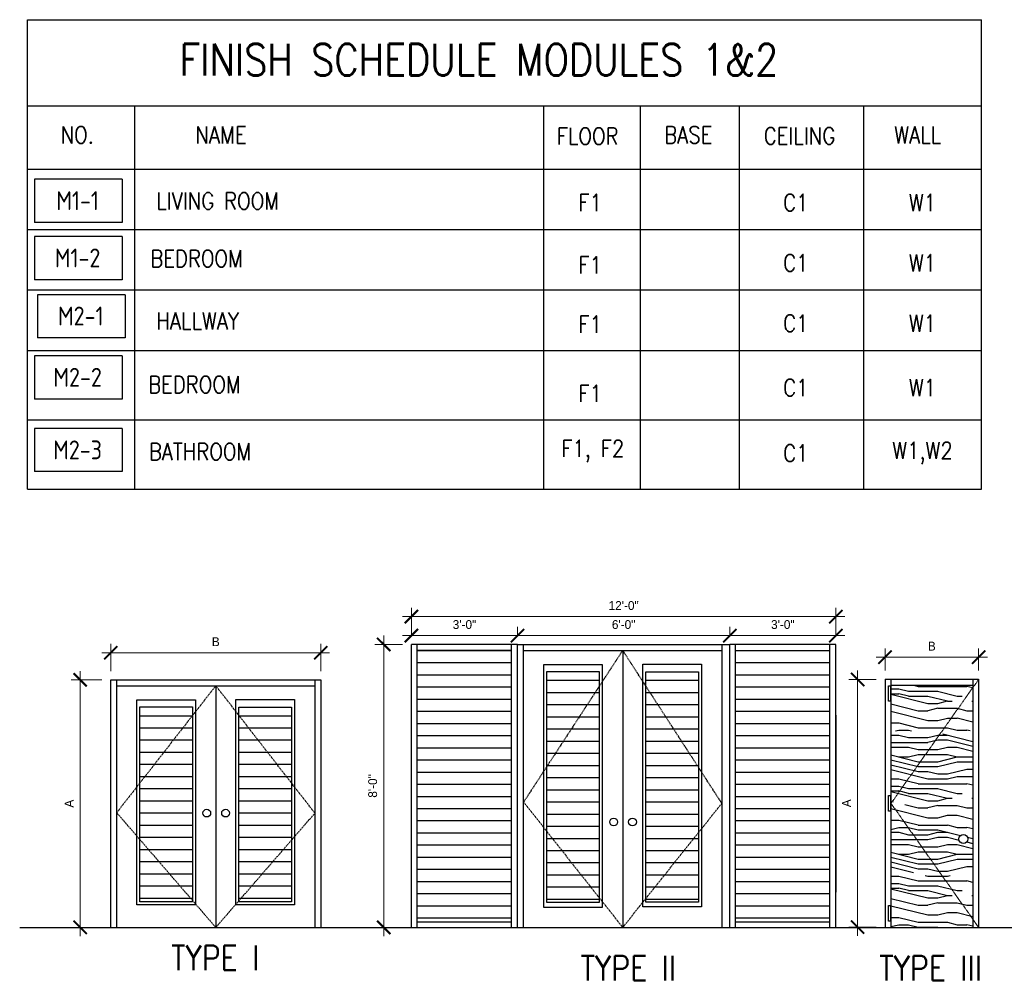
# Model space of a CAD drawing. Header units: inches. Extents: x -3803 to 30266, y -3756 to 4522.
# Tile 3 of 47: x 23291 to 23625, y 1056 to 1381. Entities that reach past the tile are written whole.
import ezdxf
from ezdxf.enums import TextEntityAlignment as Align

# ---------------------------------------------------------------- set-up
doc = ezdxf.new("R2010")
doc.units = ezdxf.units.IN
doc.header["$LTSCALE"] = 0.011
doc.header["$MEASUREMENT"] = 0
doc.linetypes.add('DASHED', pattern=[0.75, 0.5, -0.25])
doc.linetypes.add('HIDDEN2', pattern=[0.1875, 0.125, -0.0625])
doc.layers.get('0').update_dxf_attribs({"linetype": 'CONTINUOUS'})
for name, color, linetype in [('a-door', 2, 'CONTINUOUS'), ('M2-PATT-HTCH', 123, 'CONTINUOUS'), ('roof', 8, 'DASHED'), ('SCHEDULE', 7, 'CONTINUOUS'), ('TEXT', 2, 'CONTINUOUS'), ('WALL', 5, 'CONTINUOUS'), ('Walls', 5, 'CONTINUOUS')]:
    doc.layers.add(name, color=color, linetype=linetype)
doc.layers.add('DIM', color=4, linetype='CONTINUOUS', lineweight=13)
doc.styles.add('ARCHQUIK', font='archquik.shx')
doc.styles.add('SCHED-INFO', font='romans.shx', dxfattribs={"width": 0.85, "height": 4})
doc.styles.add('SCHED-TITLE', font='romans.shx', dxfattribs={"width": 0.85, "height": 7.5})

# ---------------------------------------------------------------- blocks, each defined once
blk = doc.blocks.new('_ArchTick')
at = {"color": 0, "linetype": 'ByBlock', "const_width": 0.15}
blk.add_lwpolyline([(-0.5, -0.5), (0.5, 0.5)], dxfattribs=at)

msp = doc.modelspace()

# ---------------------------------------------------------------- hatches: boundary and pattern name
at = {"layer": 'a-door'}
h = msp.add_hatch(dxfattribs=at)
h.set_pattern_fill('LINE', color=256, scale=33)
h.set_pattern_definition([(0, (-1280.451, -1588.7576), (0, 4.125), [])])
h.paths.add_polyline_path([(23425.4384139, 1166.7699568), (23457.4384139, 1166.7699568), (23457.4384139, 1074.6644914), (23425.4384139, 1074.6644914)])
h = msp.add_hatch(dxfattribs=at)
h.set_pattern_fill('LINE', color=256, scale=33)
h.set_pattern_definition([(0, (-1172.451, -1588.7576), (0, 4.125), [])])
h.paths.add_polyline_path([(23533.4384139, 1166.7699568), (23565.4384139, 1166.7699568), (23565.4384139, 1074.6644914), (23533.4384139, 1074.6644914)])
h = msp.add_hatch(dxfattribs=at)
h.set_pattern_fill('LINE', color=256, scale=33)
h.set_pattern_definition([(0, (-1222.451, -1528.7576), (0, 4.125), [])])
h.paths.add_polyline_path([(23487.1810406, 1159.590805), (23469.324458, 1159.590805), (23469.324458, 1081.2363374), (23487.1810406, 1081.2363374)])
h.paths.add_polyline_path([(23520.7962669, 1159.4708721), (23502.9396843, 1159.4708721), (23502.9396843, 1081.3431114), (23520.7962669, 1081.3431114)])
h = msp.add_hatch(dxfattribs=at)
h.set_pattern_fill('LINE', color=256, scale=33)
h.set_pattern_definition([(0, (-1360.4928, -1540.7576), (0, 4.125), [])])
h.paths.add_polyline_path([(23349.139098, 1147.590805), (23331.2825155, 1147.590805), (23331.2825155, 1081.4460984), (23349.139098, 1081.4460984)])
h.paths.add_polyline_path([(23382.7543243, 1147.4708721), (23364.8977417, 1147.4708721), (23364.8977417, 1081.4460984), (23382.7543243, 1081.4460984)])
at = {"layer": 'M2-PATT-HTCH'}
h = msp.add_hatch(dxfattribs=at)
h.set_pattern_fill('PANEL', color=256, scale=33, pattern_type=2)
h.set_pattern_definition([(0, (-45028.15, 23751.275), (0, 33), [6.6, -9.9, 3.3, -13.2]), (0, (-45005.05, 23752.1), (0, 33), [6.6, -26.4]), (0, (-45008.35, 23753.75), (0, 33), [3.3, -29.7]), (0, (-45026.5, 23754.575), (0, 33), [1.65, -23.1, 1.65, -6.6]), (0, (-45014.95, 23756.225), (0, 33), [6.6, -9.9, 1.65, -14.85]), (0, (-45023.2, 23757.05), (0, 33), [4.95, -28.05]), (0, (-45014.95, 23757.875), (0, 33), [9.9, -23.1]), (0, (-45024.85, 23758.7), (0, 33), [6.6, -26.4]), (0, (-45011.65, 23759.525), (0, 33), [16.5, -16.5]), (0, (-45021.55, 23761.175), (0, 33), [3.3, -9.9, 6.6, -13.2]), (0, (-44998.45, 23762), (0, 33), [6.6, -26.4]), (0, (-45005.05, 23762.825), (0, 33), [3.3, -29.7]), (0, (-45011.65, 23763.65), (0, 33), [3.3, -29.7]), (0, (-45028.15, 23764.475), (0, 33), [6.6, -26.4]), (0, (-45011.65, 23765.3), (0, 33), [6.6, -26.4]), (0, (-45011.65, 23766.95), (0, 33), [6.6, -6.6, 6.6, -13.2]), (0, (-45018.25, 23768.6), (0, 33), [3.3, -16.5, 6.6, -6.6]), (0, (-45011.65, 23769.425), (0, 33), [9.9, -23.1]), (0, (-45011.65, 23771.075), (0, 33), [6.6, -26.4]), (0, (-45024.85, 23771.9), (0, 33), [9.9, -13.2, 3.3, -6.6]), (0, (-45024.85, 23773.55), (0, 33), [16.5, -16.5]), (0, (-45005.05, 23774.375), (0, 33), [3.3, -29.7]), (0, (-45014.95, 23775.2), (0, 33), [6.6, -26.4]), (0, (-45021.55, 23776.025), (0, 33), [3.3, -13.2, 3.3, -13.2]), (0, (-45024.85, 23776.85), (0, 33), [3.3, -9.9, 6.6, -13.2]), (0, (-45018.25, 23777.675), (0, 33), [3.3, -16.5, 3.3, -9.9]), (0, (-45011.65, 23778.5), (0, 33), [9.9, -23.1]), (0, (-45024.85, 23780.15), (0, 33), [6.6, -26.4]), (0, (-45008.35, 23780.975), (0, 33), [3.3, -29.7]), (0, (-45001.75, 23781.8), (0, 33), [3.3, -29.7]), (14.036243, (-45005.048, 23753.75), (33, -1e-09), [3.399, -132.663482]), (14.036243, (-45001.748, 23761.175), (33, -1e-09), [3.399, -132.663482]), (14.036243, (-45005.048, 23780.975), (33, -1e-09), [3.399, -132.663482]), (14.036243, (-45014.948, 23768.6), (33, -1e-09), [3.399, -132.663482]), (14.036243, (-45008.348, 23773.55), (33, -1e-09), [3.399, -132.663482]), (14.036243, (-45005.048, 23771.075), (33, -1e-09), [3.399, -132.663482]), (14.036243, (-45021.548, 23776.85), (33, -1e-09), [3.399, -132.663482]), (14.036243, (-45008.348, 23775.2), (33, -1e-09), [3.399, -132.663482]), (14.036243, (-45001.748, 23762.825), (33, -1e-09), [6.798, -129.264482]), (14.036243, (-45005.048, 23765.3), (33, -1e-09), [6.798, -129.264482]), (14.036243, (-45005.048, 23766.95), (33, -1e-09), [6.798, -129.264482]), (165.963757, (-45014.948, 23756.225), (-33, -1e-09), [3.399, -6.798, 3.399, -122.466482]), (165.963757, (-45021.548, 23761.175), (-33, -1e-09), [3.399, -132.663482]), (165.963757, (-45021.548, 23776.025), (-33, -1e-09), [6.798, -129.264482]), (194.036243, (-45005.048, 23752.1), (-33, 1e-09), [3.399, -132.663482]), (345.963757, (-44998.448, 23752.1), (33, 1e-09), [3.399, -132.663482]), (345.963757, (-45008.348, 23763.65), (33, 1e-09), [3.399, -132.663482]), (345.963757, (-45001.748, 23769.425), (33, 1e-09), [3.399, -132.663482]), (345.963757, (-45014.948, 23771.9), (33, 1e-09), [3.399, -132.663482]), (345.963757, (-45018.248, 23776.025), (33, 1e-09), [3.399, -132.663482]), (345.963757, (-45014.948, 23777.675), (33, 1e-09), [3.399, -132.663482]), (345.963757, (-45014.948, 23771.9), (33, 1e-09), [3.399, -132.663482]), (345.963757, (-45005.048, 23776.85), (33, 1e-09), [13.596, -122.466482]), (345.963757, (-45024.848, 23754.575), (33, 1e-09), [13.596, -122.466482]), (345.963757, (-45021.548, 23757.05), (33, 1e-09), [13.596, -122.466482]), (345.963757, (-45018.248, 23758.7), (33, 1e-09), [3.399, -6.798, 6.798, -119.067482]), (345.963757, (-45018.248, 23761.175), (33, 1e-09), [6.798, -6.798, 6.798, -115.668482]), (345.963757, (-45021.548, 23764.475), (33, 1e-09), [13.596, -122.466482]), (345.963757, (-45024.848, 23766.95), (33, 1e-09), [13.596, -122.466482]), (345.963757, (-45024.848, 23768.6), (33, 1e-09), [13.596, -122.466482]), (345.963757, (-45001.748, 23778.5), (33, 1e-09), [3.399, -132.663482]), (345.963768, (-44998.448, 23781.8), (33, 6.3e-06), [6.798, -129.264482]), (345.963768, (-45018.248, 23780.15), (33, 6.3e-06), [6.798, -129.264482]), (345.963758, (-45021.548, 23751.275), (33, 6e-07), [13.596, -122.466482]), (345.963758, (-45001.748, 23774.375), (33, 6e-07), [10.197, -125.865482]), (345.963758, (-44998.448, 23771.9), (33, 6e-07), [20.394, -115.668482])])
h.paths.add_polyline_path([(23613.8568073, 1154.1249013), (23613.8568073, 1154.9531749), (23586.1121473, 1154.9531749), (23586.1121473, 1139.4311899), (23603.4662201, 1139.4311899)])
h.paths.add_polyline_path([(23613.8568073, 1154.1249013), (23603.4662201, 1139.4311899), (23613.8568073, 1139.4311899)], flags=17)
h.paths.add_polyline_path([(23613.8568073, 1138.4311899), (23602.7590749, 1138.4311899), (23586.4947358, 1115.4311899), (23613.8568073, 1115.4311899)])
h.paths.add_polyline_path([(23602.7590749, 1138.4311899), (23586.1121473, 1138.4311899), (23586.1121473, 1115.4311899), (23586.4947358, 1115.4311899)])
h.paths.add_polyline_path([(23586.4361791, 1114.4311899), (23586.1121473, 1114.4311899), (23586.1121473, 1091.4311899), (23602.6742173, 1091.4311899)])
h.paths.add_polyline_path([(23613.8568073, 1114.4311899), (23586.4361791, 1114.4311899), (23602.6742173, 1091.4311899), (23613.8568073, 1091.4311899)])
h.paths.add_polyline_path([(23612.1844591, 1102.7739156, -1), (23609.1963412, 1102.7739156, -1)], flags=16)
h.paths.add_polyline_path([(23603.380219, 1090.4311899), (23586.1121473, 1090.4311899), (23586.1121473, 1072.7590101), (23613.8568073, 1072.7590101), (23613.8568073, 1075.5918646)])
h.paths.add_polyline_path([(23613.8568073, 1090.4311899), (23603.380219, 1090.4311899), (23613.8568073, 1075.5918646)], flags=17)

# ---------------------------------------------------------------- linework, layer by layer
at = {"color": 4, "ltscale": 10}
msp.add_line((23567.4384139, 1144.7699568), (23567.4384139, 1084.7699568), dxfattribs=at)
at = {"ltscale": 10}
msp.add_line((23290.5532832, 1072.7699568), (23847.6537649, 1072.7699568), dxfattribs=at)
at = {"layer": 'a-door'}
for p, q in [((23423.4384139, 1072.7699568), (23423.4384139, 1168.7699568)), ((23459.4384139, 1168.7699568), (23423.4384139, 1168.7699568)), ((23425.4384139, 1072.7699568), (23425.4384139, 1168.7699568)), ((23457.4384139, 1166.7699568), (23425.4384139, 1166.7699568)), ((23457.4384139, 1072.7699568), (23457.4384139, 1168.7699568)), ((23459.4384139, 1072.7699568), (23459.4384139, 1168.7699568)), ((23459.4384139, 1144.7699568), (23459.4384139, 1168.7699568)), ((23531.4384139, 1084.7699568), (23531.4384139, 1168.7699568)), ((23531.4384139, 1072.7699568), (23531.4384139, 1168.7699568)), ((23567.4384139, 1168.7699568), (23531.4384139, 1168.7699568)), ((23533.4384139, 1072.7699568), (23533.4384139, 1168.7699568)), ((23565.4384139, 1072.7699568), (23565.4384139, 1168.7699568)), ((23567.4384139, 1072.7699568), (23567.4384139, 1168.7699568)), ((23425.4384139, 1074.6644914), (23457.4384139, 1074.6644914)), ((23533.4384139, 1074.6644914), (23565.4384139, 1074.6644914))]:
    msp.add_line(p, q, dxfattribs=at)
at = {"layer": 'a-door', "color": 2, "linetype": 'Continuous', "lineweight": -3}
for p, q in [((23459.4384139, 1168.7699568), (23531.4384139, 1168.7699568)), ((23461.5064321, 1072.7699568), (23461.5064321, 1168.7699568)), ((23461.5064321, 1166.7699568), (23528.7368846, 1166.7699568)), ((23495.1216583, 1166.7699568), (23495.1216583, 1072.7699568)), ((23528.7368846, 1168.7699568), (23528.7368846, 1072.7699568)), ((23321.4590114, 1156.7699568), (23392.6949421, 1156.7699568)), ((23321.4644895, 1072.7699568), (23321.4644895, 1156.7699568)), ((23323.4644895, 1072.7699568), (23323.4644895, 1156.7699568)), ((23390.6949421, 1156.7699568), (23390.6949421, 1072.7699568)), ((23392.6949421, 1156.7699568), (23392.6949421, 1072.7699568)), ((23323.4644895, 1154.7699568), (23390.6949421, 1154.7699568)), ((23357.0797158, 1154.7699568), (23357.0797158, 1072.7699568))]:
    msp.add_line(p, q, dxfattribs=at)
at = {"layer": 'a-door', "lineweight": -2, "ltscale": 100}
for p, q in [((23586.1121473, 1156.9531749), (23586.1121473, 1072.8271399)), ((23613.8568073, 1156.9531749), (23613.8568073, 1072.8271399)), ((23586.1121473, 1154.9531749), (23613.8568073, 1154.9531749))]:
    msp.add_line(p, q, dxfattribs=at)
at = {"layer": 'a-door', "color": 2, "linetype": 'Continuous', "lineweight": -3}
for points in [[(23468.324458, 1161.9442664), (23488.1810406, 1161.9442664), (23488.1810406, 1079.5278543), (23468.324458, 1079.5278543)], [(23469.324458, 1159.590805), (23487.1810406, 1159.590805), (23487.1810406, 1081.2363374), (23469.324458, 1081.2363374)], [(23501.9396843, 1162.1060577), (23521.7962669, 1162.1060577), (23521.7962669, 1079.741427), (23501.9396843, 1079.741427)], [(23502.9396843, 1159.4708721), (23520.7962669, 1159.4708721), (23520.7962669, 1081.3431114), (23502.9396843, 1081.3431114)], [(23330.2825155, 1149.9442664), (23350.139098, 1149.9442664), (23350.139098, 1080.4460984), (23330.2825155, 1080.4460984)], [(23363.8977417, 1150.1060577), (23383.7543243, 1150.1060577), (23383.7543243, 1080.4460984), (23363.8977417, 1080.4460984)], [(23331.2825155, 1147.590805), (23349.139098, 1147.590805), (23349.139098, 1081.4460984), (23331.2825155, 1081.4460984)], [(23364.8977417, 1147.4708721), (23382.7543243, 1147.4708721), (23382.7543243, 1081.4460984), (23364.8977417, 1081.4460984)]]:
    msp.add_lwpolyline(points, close=True, dxfattribs=at)
at = {"layer": 'a-door', "lineweight": -2, "ltscale": 100}
for points in [[(23585.3411688, 1154.7975394), (23585.9180439, 1154.7975394), (23585.9180439, 1149.5115928), (23585.3411688, 1149.5115928)], [(23585.3411688, 1117.5122991), (23585.9180439, 1117.5122991), (23585.9180439, 1112.2263525), (23585.3411688, 1112.2263525)], [(23585.3411688, 1080.2202325), (23585.9180439, 1080.2202325), (23585.9180439, 1074.9342858), (23585.3411688, 1074.9342858)]]:
    msp.add_lwpolyline(points, close=True, dxfattribs=at)
at = {"layer": 'a-door', "color": 2, "linetype": 'Continuous', "lineweight": -3}
for centre in [(23354.0133413, 1111.5616137), (23360.3920635, 1111.5616137), (23492.0552839, 1108.5570656), (23498.4340061, 1108.5570656)]:
    msp.add_circle(centre, 1.3187073, dxfattribs=at)
at = {"layer": 'a-door', "lineweight": -2, "ltscale": 100}
msp.add_circle((23610.6904001, 1102.7739156), 1.4940589, dxfattribs=at)
at = {"layer": 'DIM', "color": 4, "ltscale": 10}
for p, q in [((23423.4384139, 1171.7699568), (23423.4384139, 1181.2145357)), ((23567.4384139, 1171.7699568), (23567.4384139, 1181.2145357)), ((23420.4384139, 1178.2145357), (23570.4384139, 1178.2145357)), ((23423.4384139, 1171.7699568), (23423.4384139, 1174.7699568)), ((23459.4384139, 1171.7699568), (23459.4384139, 1174.7699568)), ((23459.4384139, 1171.7699568), (23459.4384139, 1174.7699568)), ((23531.4384139, 1171.7699568), (23531.4384139, 1174.7699568)), ((23531.4384139, 1171.7699568), (23531.4384139, 1174.7699568)), ((23567.4384139, 1171.7699568), (23567.4384139, 1174.7699568)), ((23414.056885, 1069.7699568), (23414.056885, 1171.7699568)), ((23462.4384139, 1171.7699568), (23420.4384139, 1171.7699568)), ((23534.4384139, 1171.7699568), (23456.4384139, 1171.7699568)), ((23528.4384139, 1171.7699568), (23570.4384139, 1171.7699568)), ((23318.4590114, 1165.9600905), (23395.6949421, 1165.9600905)), ((23321.4590114, 1159.7699568), (23321.4590114, 1168.9600905)), ((23392.6949421, 1159.7699568), (23392.6949421, 1168.9600905)), ((23420.4384139, 1168.7699568), (23411.056885, 1168.7699568)), ((23584.1121473, 1159.9531749), (23584.1121473, 1167.4644534)), ((23615.8568073, 1159.9531749), (23615.8568073, 1167.4644534)), ((23581.1121473, 1164.4644534), (23618.8568073, 1164.4644534)), ((23311.0695237, 1069.7699568), (23311.0695237, 1159.7699568)), ((23574.8063083, 1159.8901574), (23574.8063083, 1069.8901574)), ((23318.4590114, 1156.7699568), (23308.0695237, 1156.7699568)), ((23581.1121473, 1156.8901574), (23571.8063083, 1156.8901574)), ((23318.4644895, 1072.7699568), (23308.0695237, 1072.7699568)), ((23420.4384139, 1072.7699568), (23411.056885, 1072.7699568)), ((23581.1121473, 1072.8901574), (23571.8063083, 1072.8901574))]:
    msp.add_line(p, q, dxfattribs=at)
at = {"layer": 'roof', "ltscale": 53}
for p, q in [((23495.1216583, 1166.7699568), (23461.5064321, 1115.2989545)), ((23528.7368846, 1114.8718337), (23495.1216583, 1166.7699568)), ((23357.0797158, 1154.7699568), (23323.4644895, 1111.6876532)), ((23390.6949421, 1111.5489623), (23357.0797158, 1154.7699568)), ((23461.5064321, 1115.2989545), (23495.1216583, 1072.7699568)), ((23495.1216583, 1072.7699568), (23528.7368846, 1114.8718337)), ((23323.4644895, 1111.6876532), (23357.0797158, 1072.7699568)), ((23357.0797158, 1072.7699568), (23390.6949421, 1111.5489623))]:
    msp.add_line(p, q, dxfattribs=at)
at = {"layer": 'SCHEDULE'}
for p, q in [((23293.1788399, 1380.775067), (23616.8860848, 1380.775067)), ((23293.1788399, 1221.4647128), (23293.1788399, 1380.775067)), ((23616.8860848, 1221.4647128), (23616.8860848, 1380.775067)), ((23293.1788399, 1351.4921226), (23616.8860848, 1351.4921226)), ((23329.6346624, 1227.6617774), (23329.6346624, 1351.4921226)), ((23468.408591, 1221.4647128), (23468.408591, 1351.4921226)), ((23501.1866771, 1221.4647128), (23501.1866771, 1351.4921226)), ((23534.7044879, 1221.4647128), (23534.7044879, 1351.4921226)), ((23576.8962762, 1221.4647128), (23576.8962762, 1351.4921226)), ((23293.1788399, 1330.0276087), (23616.8860848, 1330.0276087)), ((23293.1788399, 1309.5430266), (23616.8860848, 1309.5430266)), ((23293.1788399, 1289.0584445), (23616.8860848, 1289.0584445)), ((23293.1788399, 1268.5738623), (23616.8860848, 1268.5738623)), ((23329.6346624, 1221.4647128), (23329.6346624, 1265.9431621)), ((23293.1788399, 1245.0192876), (23616.8860848, 1245.0192876)), ((23293.1788399, 1221.4647128), (23616.8860848, 1221.4647128))]:
    msp.add_line(p, q, dxfattribs=at)
at = {"layer": 'TEXT'}
for p, q in [((23325.2818353, 1326.607312), (23295.5680077, 1326.607312)), ((23295.5680077, 1326.607312), (23295.5680077, 1311.991493)), ((23325.2818353, 1326.607312), (23325.2818353, 1311.991493)), ((23325.2818353, 1311.991493), (23295.5680077, 1311.991493)), ((23325.2818353, 1307.1650253), (23295.5680077, 1307.1650253)), ((23295.5680077, 1307.1650253), (23295.5680077, 1292.5492062)), ((23325.2818353, 1307.1650253), (23325.2818353, 1292.5492062)), ((23325.2818353, 1292.5492062), (23295.5680077, 1292.5492062)), ((23326.3577706, 1287.4546031), (23296.6439431, 1287.4546031)), ((23296.6439431, 1287.4546031), (23296.6439431, 1272.838784)), ((23326.3577706, 1287.4546031), (23326.3577706, 1272.838784)), ((23326.3577706, 1272.838784), (23296.6439431, 1272.838784)), ((23325.2818353, 1266.6690648), (23295.5680077, 1266.6690648)), ((23295.5680077, 1266.6690648), (23295.5680077, 1252.0532458)), ((23325.2818353, 1266.6690648), (23325.2818353, 1252.0532458)), ((23325.2818353, 1252.0532458), (23295.5680077, 1252.0532458)), ((23295.5680077, 1242.0435676), (23295.5680077, 1227.4277486)), ((23325.2818353, 1242.0435676), (23295.5680077, 1242.0435676)), ((23325.2818353, 1242.0435676), (23325.2818353, 1227.4277486)), ((23325.2818353, 1227.4277486), (23295.5680077, 1227.4277486))]:
    msp.add_line(p, q, dxfattribs=at)
at = {"layer": 'WALL', "color": 3}
for p, q in [((23584.1121473, 1156.9531749), (23615.8568073, 1156.9531749)), ((23584.1121473, 1156.9531749), (23584.1121473, 1072.8271399)), ((23615.8568073, 1156.9531749), (23615.8568073, 1072.7590101)), ((23572.7332483, 1072.7590101), (23620.2214344, 1072.7590101))]:
    msp.add_line(p, q, dxfattribs=at)
at = {"layer": 'Walls', "color": 8, "linetype": 'HIDDEN2'}
for p, q in [((23615.8568073, 1156.9531749), (23586.1121473, 1114.8901574)), ((23586.1121473, 1114.8901574), (23615.8568073, 1072.7590101))]:
    msp.add_line(p, q, dxfattribs=at)

# ---------------------------------------------------------------- block references
at = {"layer": 'DIM', "color": 4, "ltscale": 10, "xscale": 4.5, "yscale": 4.5, "zscale": 4.5}
for p, rotation in [((23423.4384139, 1178.2145357), 180), ((23423.4384139, 1171.7699568), 180), ((23459.4384139, 1171.7699568), 180), ((23531.4384139, 1171.7699568), 180), ((23414.056885, 1168.7699568), 90), ((23321.4590114, 1165.9600905), 180), ((23584.1121473, 1164.4644534), 180), ((23311.0695237, 1156.7699568), 90), ((23574.8063083, 1156.8901574), 90), ((23311.0695237, 1072.7699568), 270), ((23414.056885, 1072.7699568), 270), ((23574.8063083, 1072.8901574), 270)]:
    msp.add_blockref('_ArchTick', p, dxfattribs=dict(at, rotation=rotation))
for p in [(23567.4384139, 1178.2145357), (23459.4384139, 1171.7699568), (23531.4384139, 1171.7699568), (23567.4384139, 1171.7699568), (23392.6949421, 1165.9600905), (23615.8568073, 1164.4644534)]:
    msp.add_blockref('_ArchTick', p, dxfattribs=at)

# ---------------------------------------------------------------- texts
at = {"layer": 'DIM', "color": 2, "ltscale": 10, "char_height": 3, "attachment_point": 5}
for s, insert in [('\\A1;12\'-0"', (23495.4384139, 1181.9645357)), ('\\A1;3\'-0"', (23441.4384139, 1175.5199568)), ('\\A1;6\'-0"', (23495.4384139, 1175.5199568)), ('\\A1;3\'-0"', (23549.4384139, 1175.5199568)), ('\\A1;B', (23357.0769768, 1169.7100905)), ('\\A1;B', (23599.9844773, 1168.2144534))]:
    msp.add_mtext(s, dxfattribs=dict(at, insert=insert))
at = {"layer": 'DIM', "color": 2, "ltscale": 10, "char_height": 3, "attachment_point": 5, "rotation": 90}
for s, insert in [('\\A1;8\'-0"', (23410.306885, 1120.7699568)), ('\\A1;A', (23307.3195237, 1114.7699568)), ('\\A1;A', (23571.0563083, 1114.8901574))]:
    msp.add_mtext(s, dxfattribs=dict(at, insert=insert))
at = {"layer": 'SCHEDULE', "color": 3, "style": 'SCHED-TITLE', "width": 0.85}
msp.add_text('FINISH SCHEDULE MODULES 1&2', height=10.762712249, dxfattribs=at).set_placement((23446.3157606, 1367.1770638), align=Align.MIDDLE)
at = {"layer": 'SCHEDULE', "color": 2, "style": 'SCHED-INFO', "width": 0.85}
for s, height, p in [('NO.', 5.7401132, (23310.0744514, 1341.6630875)), ('NAME', 5.7401132, (23358.8533252, 1341.6630875)), ('FLOOR', 5.7401132, (23483.2350785, 1341.2655402)), ('BASE', 5.7401132, (23517.3612924, 1341.6630875)), ('CEILING', 5.7401132, (23555.1271261, 1341.351098)), ('WALL', 5.7401132, (23595.214182, 1341.6630875)), ('LIVING ROOM', 5.740113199, (23357.7293348, 1319.252936)), ('F1', 5.7401132, (23484.0980362, 1318.7191991)), ('C1', 5.7401132, (23553.8494375, 1318.7191991)), ('W1', 5.7401132, (23596.8460948, 1318.7191991)), ('BEDROOM', 5.7401132, (23350.5673272, 1299.7184645)), ('F1', 5.7401132, (23484.0975945, 1297.526764)), ('C1', 5.7401132, (23553.8494375, 1298.234617)), ('W1', 5.7401132, (23596.8460948, 1298.234617)), ('HALLWAY', 5.7401132, (23350.9589441, 1278.5356832)), ('F1', 5.7401132, (23484.0975945, 1277.4211209)), ('C1', 5.7401132, (23553.8494375, 1277.7500349)), ('W1', 5.7401132, (23596.8460948, 1277.7500349)), ('BEDROOM', 5.7401132, (23349.8359187, 1256.964399)), ('C1', 5.7401132, (23553.8494375, 1255.921563)), ('W1', 5.7401132, (23596.8460948, 1255.921563)), ('F1', 5.7401132, (23484.0975945, 1253.948592)), ('BATHROOM', 5.7401132, (23351.7442604, 1234.1966007)), ('F1, F2', 5.7401132, (23484.9816941, 1234.40528)), ('C1', 5.7401132, (23553.8494375, 1233.710878)), ('W1,W2', 5.7401132, (23596.8460948, 1233.710878))]:
    msp.add_text(s, height=height, dxfattribs=at).set_placement(p, align=Align.MIDDLE)
at = {"layer": 'SCHEDULE', "color": 5, "style": 'SCHED-TITLE', "width": 0.85}
for s, p in [('TYPE I', (23356.8991496, 1062.4149687)), ('TYPE II', (23497.0056994, 1058.9563883)), ('TYPE III', (23599.578373, 1058.9454416))]:
    msp.add_text(s, height=8.3832166, dxfattribs=at).set_placement(p, align=Align.MIDDLE)
at = {"layer": 'TEXT', "style": 'ARCHQUIK'}
for tag, p in [('M1-1', (23310.1990348, 1319.3780291)), ('M1-2', (23310.1990348, 1299.9357424)), ('M2-1', (23311.2749701, 1280.2253202)), ('M2-2', (23310.1990348, 1259.4397819)), ('M2-3', (23310.1990348, 1234.8142848))]:
    msp.add_attdef(tag, text='XXX', height=6.39442083, dxfattribs=at).set_placement(p, align=Align.MIDDLE)

doc.saveas('drawing.dxf')
